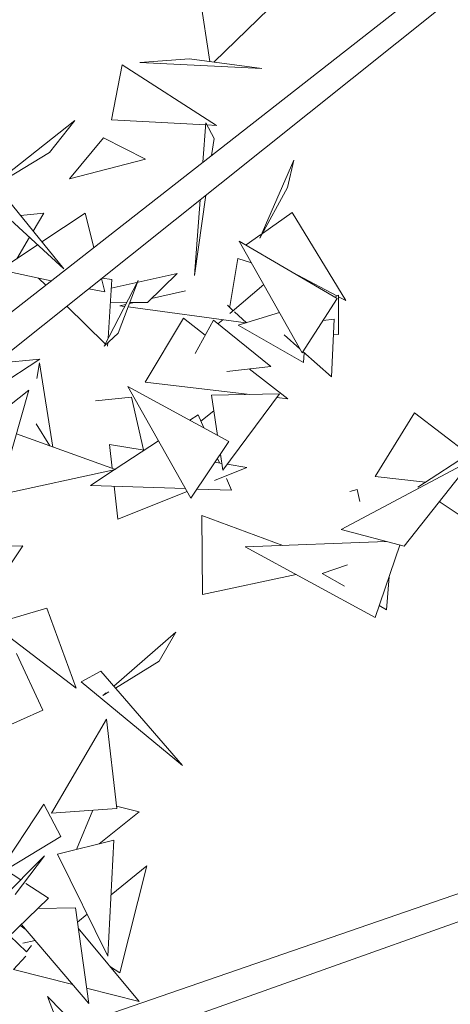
# Model space of a CAD drawing. Header units: metres. Extents: x -14.5 to 13.2, y -19 to 3.3.
# Tile 193 of 210: x 12.205 to 12.321, y 2.316 to 2.582. Entities that reach past the tile are written whole.
import ezdxf

# ---------------------------------------------------------------- set-up
doc = ezdxf.new("R2010")
doc.units = ezdxf.units.M
doc.layers.add('G-IMPT', color=7, linetype='Continuous', lineweight=5)
doc.layers.add('L-PLNT', color=7, linetype='Continuous', lineweight=5, true_color=0x005900)

# ---------------------------------------------------------------- blocks, each defined once
blk = doc.blocks.new('ÁRVORES ORNAMENTAIS - Pequeno e Médio Porte - Ipê-roxo-2870950-CORTE_CALÇADA')
at = {"layer": 'G-IMPT', "color": 253, "true_color": 0xaaaaaa}
for p, q in [((8.5157, 2.57024), (8.5108, 2.60195)), ((8.44278, 2.48752), (8.5733, 2.58967)), ((8.458, 2.48898), (8.57797, 2.58485)), ((8.51678, 2.57009), (8.53161, 2.58453)), ((8.48921, 2.55451), (8.49211, 2.56937)), ((8.49211, 2.56937), (8.51745, 2.55302)), ((8.5102, 2.57099), (8.49689, 2.56994)), ((8.49689, 2.56994), (8.52967, 2.56833)), ((8.5102, 2.57099), (8.52967, 2.56833)), ((8.45604, 2.53593), (8.47941, 2.55434)), ((8.47941, 2.55434), (8.47252, 2.54575)), ((8.48921, 2.55451), (8.51456, 2.55317)), ((8.5146, 2.55371), (8.51382, 2.54311)), ((8.5146, 2.55371), (8.51683, 2.54952)), ((8.51489, 2.55316), (8.51745, 2.55302)), ((8.47792, 2.53864), (8.48712, 2.54971)), ((8.49837, 2.54396), (8.48712, 2.54971)), ((8.51683, 2.54952), (8.51618, 2.54496)), ((8.45659, 2.5361), (8.47252, 2.54575)), ((8.47792, 2.53864), (8.49837, 2.54396)), ((8.52911, 2.52264), (8.53831, 2.54364)), ((8.53657, 2.53631), (8.53831, 2.54364)), ((8.47641, 2.51443), (8.45376, 2.53521)), ((8.45788, 2.53721), (8.47641, 2.51443)), ((8.52911, 2.52264), (8.53657, 2.53631)), ((8.51466, 2.53426), (8.51158, 2.5126)), ((8.51308, 2.53299), (8.51158, 2.5126)), ((8.47104, 2.52944), (8.46477, 2.52874)), ((8.47104, 2.52944), (8.46816, 2.52457)), ((8.48219, 2.52941), (8.47054, 2.52165)), ((8.48219, 2.52941), (8.48447, 2.52014)), ((8.52982, 2.52394), (8.53782, 2.52959)), ((8.53782, 2.52959), (8.55227, 2.50585)), ((8.46717, 2.5229), (8.46377, 2.51714)), ((8.54996, 2.50643), (8.52359, 2.52191)), ((8.54052, 2.49177), (8.52359, 2.52191)), ((8.52542, 2.52084), (8.52937, 2.52363)), ((8.46938, 2.52088), (8.45921, 2.51411)), ((8.52322, 2.51721), (8.52104, 2.50426)), ((8.52322, 2.51721), (8.5269, 2.51602)), ((8.47304, 2.5112), (8.45921, 2.51411)), ((8.47154, 2.51003), (8.46963, 2.51192)), ((8.48652, 2.51177), (8.48741, 2.50818)), ((8.48934, 2.51152), (8.48672, 2.51193)), ((8.49637, 2.51127), (8.48725, 2.49363)), ((8.48934, 2.51152), (8.48832, 2.49571)), ((8.5069, 2.51315), (8.48919, 2.50918)), ((8.49107, 2.49706), (8.49637, 2.51127)), ((8.49896, 2.50535), (8.5069, 2.51315)), ((8.53934, 2.51267), (8.54986, 2.50712)), ((8.54183, 2.51121), (8.54256, 2.51097)), ((8.48741, 2.50818), (8.48314, 2.50907)), ((8.50919, 2.50847), (8.50003, 2.50641)), ((8.53018, 2.51017), (8.52109, 2.50236)), ((8.54996, 2.50643), (8.54052, 2.49177)), ((8.54929, 2.50683), (8.55031, 2.50736)), ((8.55031, 2.50736), (8.55026, 2.4967)), ((8.55031, 2.50689), (8.55227, 2.50585)), ((8.48755, 2.49421), (8.47726, 2.50437)), ((8.49332, 2.50538), (8.48894, 2.5054)), ((8.49304, 2.50484), (8.49146, 2.50448)), ((8.49277, 2.50431), (8.49146, 2.50448)), ((8.52534, 2.49986), (8.49372, 2.50418)), ((8.4954, 2.50537), (8.49406, 2.50507)), ((8.49896, 2.50535), (8.49417, 2.50537)), ((8.52201, 2.50315), (8.5204, 2.50462)), ((8.52554, 2.49992), (8.52232, 2.50287)), ((8.50864, 2.50109), (8.49832, 2.48388)), ((8.50864, 2.50109), (8.51447, 2.49658)), ((8.51667, 2.50056), (8.51171, 2.49158)), ((8.53211, 2.48812), (8.51667, 2.50056)), ((8.51916, 2.5007), (8.51787, 2.49959)), ((8.53439, 2.50268), (8.52335, 2.49924)), ((8.54912, 2.50089), (8.54614, 2.50049)), ((8.54912, 2.50089), (8.54841, 2.48531)), ((8.54088, 2.48923), (8.52335, 2.49924)), ((8.49107, 2.49706), (8.48725, 2.49363)), ((8.53988, 2.4929), (8.53571, 2.49662)), ((8.54894, 2.49681), (8.55026, 2.4967)), ((8.48825, 2.49453), (8.48819, 2.49358)), ((8.43942, 2.48719), (8.46997, 2.49013)), ((8.44417, 2.47324), (8.46997, 2.49013)), ((8.54841, 2.48531), (8.54075, 2.49213)), ((8.54088, 2.48923), (8.5411, 2.49182)), ((8.46917, 2.48485), (8.46989, 2.48911)), ((8.46989, 2.48911), (8.4735, 2.46644)), ((8.53211, 2.48812), (8.52028, 2.48678)), ((8.52628, 2.48746), (8.53666, 2.47944)), ((8.44603, 2.46506), (8.46701, 2.48175)), ((8.46701, 2.48175), (8.45756, 2.44863)), ((8.52083, 2.46791), (8.4936, 2.48275)), ((8.51062, 2.45269), (8.4936, 2.48275)), ((8.49832, 2.48388), (8.52646, 2.48062)), ((8.48498, 2.47889), (8.49461, 2.47988)), ((8.49789, 2.46572), (8.49461, 2.47988)), ((8.53446, 2.48079), (8.5161, 2.4804)), ((8.5161, 2.4804), (8.51777, 2.46958)), ((8.53446, 2.48079), (8.51921, 2.4602)), ((8.53371, 2.47978), (8.53666, 2.47944)), ((8.51254, 2.47509), (8.51032, 2.47364)), ((8.51254, 2.47509), (8.5141, 2.47158)), ((8.51675, 2.47618), (8.51327, 2.47344)), ((8.57075, 2.47568), (8.56015, 2.45847)), ((8.57075, 2.47568), (8.58526, 2.46454)), ((8.469, 2.47266), (8.47268, 2.46674)), ((8.46366, 2.46999), (8.49034, 2.46039)), ((8.48873, 2.46715), (8.48945, 2.46071)), ((8.48873, 2.46715), (8.49803, 2.46558)), ((8.50189, 2.46811), (8.49019, 2.46044)), ((8.52083, 2.46791), (8.51062, 2.45269)), ((8.58759, 2.46607), (8.57167, 2.4556)), ((8.51776, 2.46334), (8.51829, 2.46215)), ((8.51855, 2.46452), (8.51921, 2.4602)), ((8.51694, 2.45742), (8.52565, 2.4609)), ((8.5171, 2.46235), (8.51893, 2.46204)), ((8.52039, 2.46179), (8.52565, 2.4609)), ((8.55104, 2.44419), (8.58626, 2.46297)), ((8.56796, 2.43972), (8.58626, 2.46297)), ((8.45895, 2.45352), (8.49034, 2.46039)), ((8.49, 2.46031), (8.48357, 2.4561)), ((8.52015, 2.45796), (8.52155, 2.45482)), ((8.56015, 2.45847), (8.57369, 2.45693)), ((8.50918, 2.45524), (8.48357, 2.4561)), ((8.48999, 2.45588), (8.49097, 2.44704)), ((8.49097, 2.44704), (8.50961, 2.45449)), ((8.52155, 2.45482), (8.51226, 2.45513)), ((8.55336, 2.45448), (8.55529, 2.45499)), ((8.556, 2.45181), (8.55529, 2.45499)), ((8.57742, 2.45174), (8.59427, 2.44042)), ((8.51374, 2.42674), (8.51354, 2.44796)), ((8.51354, 2.44796), (8.53531, 2.43996)), ((8.55104, 2.44419), (8.56796, 2.43972)), ((8.4654, 2.43983), (8.44821, 2.43952)), ((8.4654, 2.43983), (8.45429, 2.42335)), ((8.56309, 2.44101), (8.5252, 2.43958)), ((8.56014, 2.42049), (8.5252, 2.43958)), ((8.56014, 2.42049), (8.56684, 2.44002)), ((8.55276, 2.43471), (8.54587, 2.43242)), ((8.51374, 2.42674), (8.53893, 2.43208)), ((8.55193, 2.42899), (8.54587, 2.43242)), ((8.56324, 2.42258), (8.56392, 2.4315)), ((8.56324, 2.42258), (8.56125, 2.42372)), ((8.45716, 2.41878), (8.47188, 2.42301)), ((8.47188, 2.42301), (8.47971, 2.40148)), ((8.45716, 2.41878), (8.47971, 2.40148)), ((8.48985, 2.40204), (8.50655, 2.41661)), ((8.50209, 2.40875), (8.50655, 2.41661)), ((8.46368, 2.41082), (8.47079, 2.39556)), ((8.49028, 2.40154), (8.50209, 2.40875)), ((8.48638, 2.40606), (8.48111, 2.40318)), ((8.48638, 2.40606), (8.50831, 2.38069)), ((8.48111, 2.40318), (8.50831, 2.38069)), ((8.48694, 2.3995), (8.48856, 2.40049)), ((8.48694, 2.3995), (8.48784, 2.40028)), ((8.47079, 2.39556), (8.43959, 2.38179)), ((8.47309, 2.36787), (8.48792, 2.39312)), ((8.49068, 2.36912), (8.48792, 2.39312)), ((8.45845, 2.35116), (8.47107, 2.37028)), ((8.47563, 2.36153), (8.47107, 2.37028)), ((8.47309, 2.36787), (8.49068, 2.36912)), ((8.47987, 2.35805), (8.48418, 2.36866)), ((8.4859, 2.35955), (8.49666, 2.36822)), ((8.49061, 2.3697), (8.49666, 2.36822)), ((8.47563, 2.36153), (8.45845, 2.35116)), ((8.47472, 2.35677), (8.4899, 2.36054)), ((8.47974, 2.31062), (8.62766, 2.36181)), ((8.4899, 2.36054), (8.48826, 2.32934)), ((8.47125, 2.35633), (8.4594, 2.34438)), ((8.47125, 2.35633), (8.46335, 2.34595)), ((8.47472, 2.35677), (8.48826, 2.32934)), ((8.49937, 2.30902), (8.63071, 2.35579)), ((8.46483, 2.34986), (8.46077, 2.35256)), ((8.48913, 2.34587), (8.49876, 2.35369)), ((8.49144, 2.32489), (8.49876, 2.35369)), ((8.47228, 2.34491), (8.46623, 2.34893)), ((8.46109, 2.3341), (8.47228, 2.34491)), ((8.46941, 2.34214), (8.47954, 2.34236)), ((8.47954, 2.34236), (8.48312, 2.31663)), ((8.48007, 2.33853), (8.48268, 2.34064)), ((8.46627, 2.3364), (8.46467, 2.33756)), ((8.46501, 2.33788), (8.48312, 2.31663)), ((8.4803, 2.33686), (8.49671, 2.31712)), ((8.46642, 2.33051), (8.46187, 2.33485)), ((8.4687, 2.33355), (8.4654, 2.33285)), ((8.46642, 2.33051), (8.46775, 2.33225)), ((8.46617, 2.32937), (8.46288, 2.32575)), ((8.46288, 2.32575), (8.47882, 2.32169)), ((8.48895, 2.32645), (8.49144, 2.32489)), ((8.48255, 2.32073), (8.49671, 2.31712)), ((8.49307, 2.29698), (8.47207, 2.31847)), ((8.47207, 2.31847), (8.47856, 2.30146))]:
    blk.add_line(p, q, dxfattribs=at)

msp = doc.modelspace()

# ---------------------------------------------------------------- block references
at = {"layer": 'L-PLNT', "color": 253, "true_color": 0xaaaaaa}
msp.add_blockref('ÁRVORES ORNAMENTAIS - Pequeno e Médio Porte - Ipê-roxo-2870950-CORTE_CALÇADA', (3.74032, 0), dxfattribs=at)

doc.saveas('drawing.dxf')
